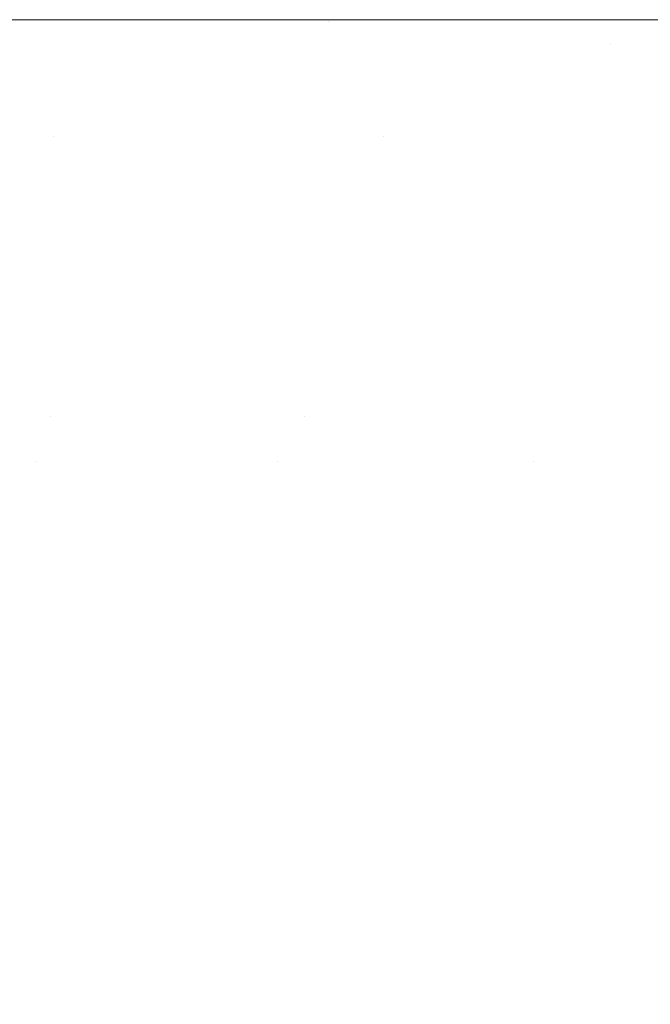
# Model space of a CAD drawing. Header units: centimetres. Extents: x -44.1 to 45.2, y 4.2 to 6.
# Tile 215 of 256: x -14.1428 to -14.1219, y 5.9674 to 6.0001. Entities that reach past the tile are written whole.
import ezdxf

# ---------------------------------------------------------------- set-up
doc = ezdxf.new("R2010")
doc.units = ezdxf.units.CM
doc.header["$LTSCALE"] = 2.54
doc.layers.add('Lucido design-1', color=7, linetype='Continuous')

# ---------------------------------------------------------------- blocks, each defined once
blk = doc.blocks.new('Gruppo-4-1')
at = {"color": 7, "linetype": 'Continuous', "lineweight": 9}
for points, invisible_edges in [([(-43.924707, 6.000021, -2312.419046), (-8.338741, 6.000089, -2312.42217), (-26.131724, 6.000089, -2312.42217)], 9), ([(-43.924707, 6.000021, -2312.419046), (45.040209, 6.000021, -2312.419046), (9.454243, 6.000089, -2312.42217), (-8.338741, 6.000089, -2312.42217)], 11), ([(-26.131724, 6.000089, -2312.42217), (-14.095203, 6.000089, -2312.646622), (-14.111291, 6.000089, -2312.652216)], 9), ([(-14.111291, 6.000089, -2312.652216), (-14.12626, 6.000089, -2312.658095), (-26.131724, 6.000089, -2312.42217)], 10), ([(-14.12626, 6.000089, -2312.658095), (-14.135675, 6.000089, -2312.66223), (-14.140127, 6.000089, -2312.664186), (-26.131724, 6.000089, -2312.42217)], 12), ([(-26.131724, 6.000089, -2312.42217), (-14.077994, 6.000089, -2312.641394), (-14.081469, 6.000089, -2312.642449)], 9), ([(-14.081469, 6.000089, -2312.642449), (-14.095203, 6.000089, -2312.646622), (-26.131724, 6.000089, -2312.42217)], 10), ([(-14.140127, 6.000089, -2312.664186), (-14.152928, 6.000089, -2312.670425), (-26.131724, 6.000089, -2312.42217)], 10), ([(-26.131724, 6.000089, -2312.42217), (-14.059693, 6.000089, -2312.636617), (-14.077994, 6.000089, -2312.641394)], 9), ([(-26.131724, 6.000089, -2312.42217), (-14.040353, 6.000089, -2312.632382), (-14.059693, 6.000089, -2312.636617)], 9), ([(-26.131724, 6.000089, -2312.42217), (-14.020064, 6.000089, -2312.628777), (-14.028457, 6.000089, -2312.630268)], 9), ([(-14.028457, 6.000089, -2312.630268), (-14.040353, 6.000089, -2312.632382), (-26.131724, 6.000089, -2312.42217)], 10), ([(-26.131724, 6.000089, -2312.42217), (-13.998948, 6.000089, -2312.625887), (-14.020064, 6.000089, -2312.628777)], 9), ([(-26.131724, 6.000089, -2312.42217), (-13.977163, 6.000089, -2312.623786), (-13.979127, 6.000089, -2312.623976), (-13.998948, 6.000089, -2312.625887)], 9), ([(-13.93465, 6.000089, -2312.62217), (-13.954895, 6.000089, -2312.622535), (-26.131724, 6.000089, -2312.42217), (-8.338741, 6.000089, -2312.42217)], 10), ([(-13.954895, 6.000089, -2312.622535), (-13.977163, 6.000089, -2312.623786), (-26.131724, 6.000089, -2312.42217)], 10), ([(-14.1647, 6.000089, -2312.676752), (-14.152928, 6.000089, -2312.670425), (-14.13256, 6.00004, -2312.664669), (-14.183168, 6.00004, -2312.692717)], 14), ([(-14.152928, 6.000089, -2312.670425), (-14.140127, 6.000089, -2312.664186), (-14.13256, 6.00004, -2312.664669)], 10), ([(-14.140127, 6.000089, -2312.664186), (-14.135675, 6.000089, -2312.66223), (-14.13256, 6.00004, -2312.664669)], 10), ([(-14.13256, 6.00004, -2312.664669), (-14.135675, 6.000089, -2312.66223), (-14.12626, 6.000089, -2312.658095), (-14.111291, 6.000089, -2312.652216)], 9), ([(-14.079191, 6.00004, -2312.645203), (-14.13256, 6.00004, -2312.664669), (-14.111291, 6.000089, -2312.652216), (-14.095203, 6.000089, -2312.646622)], 11), ([(-43.924707, 6.000021, -2312.419046), (-43.924707, 5.999993, -2312.417808), (45.040209, 5.999993, -2312.417808), (45.040209, 6.000021, -2312.419046)], 10), ([(45.040209, 5.999993, -2312.417808), (-43.924707, 5.999993, -2312.417808), (-43.924707, 5.999708, -2312.413454), (45.040209, 5.999708, -2312.413454)], 5), ([(-14.13256, 6.00004, -2312.664669), (-14.129424, 5.999894, -2312.667165), (-14.17923, 5.999894, -2312.694769), (-14.183168, 6.00004, -2312.692717)], 15), ([(-14.175303, 5.99965, -2312.696814), (-14.17923, 5.999894, -2312.694769), (-14.129424, 5.999894, -2312.667165), (-14.126298, 5.99965, -2312.669654)], 15), ([(-14.079191, 6.00004, -2312.645203), (-14.076901, 5.999894, -2312.648007), (-14.129424, 5.999894, -2312.667165), (-14.13256, 6.00004, -2312.664669)], 15), ([(-14.126298, 5.99965, -2312.669654), (-14.129424, 5.999894, -2312.667165), (-14.076901, 5.999894, -2312.648007), (-14.074617, 5.99965, -2312.650803)], 15), ([(45.040209, 5.999708, -2312.413454), (-43.924707, 5.999708, -2312.413454), (-43.924707, 5.999233, -2312.409117), (45.040209, 5.999233, -2312.409117)], 5), ([(-14.126298, 5.99965, -2312.669654), (-14.123184, 5.99931, -2312.672131), (-14.171394, 5.99931, -2312.69885), (-14.175303, 5.99965, -2312.696814)], 15), ([(-14.074617, 5.99965, -2312.650803), (-14.072344, 5.99931, -2312.653587), (-14.123184, 5.99931, -2312.672131), (-14.126298, 5.99965, -2312.669654)], 15), ([(45.040209, 5.999233, -2312.409117), (-43.924707, 5.999233, -2312.409117), (-43.924707, 5.998569, -2312.404805), (45.040209, 5.998569, -2312.404805)], 5), ([(-14.171394, 5.99931, -2312.69885), (-14.123184, 5.99931, -2312.672131), (-14.144409, 5.998875, -2312.686691)], 11), ([(-14.123184, 5.99931, -2312.672131), (-14.120089, 5.998875, -2312.674594), (-14.144409, 5.998875, -2312.686691)], 11), ([(-14.123184, 5.99931, -2312.672131), (-14.072344, 5.99931, -2312.653587), (-14.095144, 5.998875, -2312.664522)], 11), ([(-14.095144, 5.998875, -2312.664522), (-14.120089, 5.998875, -2312.674594), (-14.123184, 5.99931, -2312.672131)], 11), ([(-14.140934, 5.998346, -2312.688935), (-14.163649, 5.998346, -2312.702884), (-14.167507, 5.998875, -2312.700875), (-14.144409, 5.998875, -2312.686691)], 15), ([(-14.144409, 5.998875, -2312.686691), (-14.120089, 5.998875, -2312.674594), (-14.117017, 5.998346, -2312.677039), (-14.140934, 5.998346, -2312.688935)], 15), ([(45.040209, 5.998569, -2312.404805), (-43.924707, 5.998569, -2312.404805), (-43.924707, 5.997718, -2312.400526), (45.040209, 5.997718, -2312.400526)], 5), ([(-14.137489, 5.997724, -2312.69116), (-14.159825, 5.997724, -2312.704877), (-14.163649, 5.998346, -2312.702884), (-14.140934, 5.998346, -2312.688935)], 15), ([(-14.140934, 5.998346, -2312.688935), (-14.117017, 5.998346, -2312.677039), (-14.113971, 5.997724, -2312.679463), (-14.137489, 5.997724, -2312.69116)], 15), ([(45.040209, 5.997718, -2312.400526), (-43.924707, 5.997718, -2312.400526), (-43.924707, 5.996681, -2312.396288), (45.040209, 5.996681, -2312.396288)], 5), ([(-14.134079, 5.997012, -2312.693363), (-14.156039, 5.997012, -2312.706849), (-14.159825, 5.997724, -2312.704877), (-14.137489, 5.997724, -2312.69116)], 15), ([(-14.137489, 5.997724, -2312.69116), (-14.113971, 5.997724, -2312.679463), (-14.110956, 5.997012, -2312.681862), (-14.134079, 5.997012, -2312.693363)], 15), ([(-14.156039, 5.997012, -2312.706849), (-14.134079, 5.997012, -2312.693363), (-14.141683, 5.99621, -2312.701924)], 11), ([(-14.141683, 5.99621, -2312.701924), (-14.152297, 5.99621, -2312.708798), (-14.156039, 5.997012, -2312.706849)], 11), ([(-14.134079, 5.997012, -2312.693363), (-14.130708, 5.99621, -2312.69554), (-14.141683, 5.99621, -2312.701924)], 11), ([(-14.130708, 5.99621, -2312.69554), (-14.134079, 5.997012, -2312.693363), (-14.110956, 5.997012, -2312.681862), (-14.107977, 5.99621, -2312.684234)], 15), ([(45.040209, 5.996681, -2312.396288), (-43.924707, 5.996681, -2312.396288), (-43.924707, 5.99546, -2312.392099), (45.040209, 5.99546, -2312.392099)], 5), ([(-14.13817, 5.995322, -2312.703964), (-14.148604, 5.995322, -2312.710721), (-14.152297, 5.99621, -2312.708798), (-14.141683, 5.99621, -2312.701924)], 15), ([(-14.141683, 5.99621, -2312.701924), (-14.130708, 5.99621, -2312.69554), (-14.127381, 5.995322, -2312.697689), (-14.13817, 5.995322, -2312.703964)], 15), ([(-14.130708, 5.99621, -2312.69554), (-14.107977, 5.99621, -2312.684234), (-14.116313, 5.995322, -2312.691894)], 11), ([(-14.116313, 5.995322, -2312.691894), (-14.127381, 5.995322, -2312.697689), (-14.130708, 5.99621, -2312.69554)], 11), ([(45.040209, 5.99546, -2312.392099), (-43.924707, 5.99546, -2312.392099), (-43.924707, 5.994058, -2312.387968), (45.040209, 5.994058, -2312.387968)], 5), ([(-14.134708, 5.99435, -2312.705975), (-14.144965, 5.99435, -2312.712617), (-14.148604, 5.995322, -2312.710721), (-14.13817, 5.995322, -2312.703964)], 15), ([(-14.13817, 5.995322, -2312.703964), (-14.127381, 5.995322, -2312.697689), (-14.124103, 5.99435, -2312.699806), (-14.134708, 5.99435, -2312.705975)], 15), ([(-14.113222, 5.99435, -2312.69411), (-14.124103, 5.99435, -2312.699806), (-14.127381, 5.995322, -2312.697689), (-14.116313, 5.995322, -2312.691894)], 15), ([(-14.154797, 5.99435, -2312.719729), (-14.144965, 5.99435, -2312.712617), (-14.141383, 5.993296, -2312.714483), (-14.151047, 5.993296, -2312.721474)], 15), ([(-14.1313, 5.993296, -2312.707954), (-14.141383, 5.993296, -2312.714483), (-14.144965, 5.99435, -2312.712617), (-14.134708, 5.99435, -2312.705975)], 15), ([(-14.134708, 5.99435, -2312.705975), (-14.124103, 5.99435, -2312.699806), (-14.120876, 5.993296, -2312.70189), (-14.1313, 5.993296, -2312.707954)], 15), ([(-14.110181, 5.993296, -2312.696291), (-14.120876, 5.993296, -2312.70189), (-14.124103, 5.99435, -2312.699806), (-14.113222, 5.99435, -2312.69411)], 15), ([(45.040209, 5.994058, -2312.387968), (-43.924707, 5.994058, -2312.387968), (-43.924707, 5.992477, -2312.383902), (45.040209, 5.992477, -2312.383902)], 5), ([(-14.151047, 5.993296, -2312.721474), (-14.141383, 5.993296, -2312.714483), (-14.137862, 5.992164, -2312.716317), (-14.147362, 5.992164, -2312.723189)], 15), ([(-14.127952, 5.992164, -2312.709899), (-14.137862, 5.992164, -2312.716317), (-14.141383, 5.993296, -2312.714483), (-14.1313, 5.993296, -2312.707954)], 15), ([(-14.1313, 5.993296, -2312.707954), (-14.120876, 5.993296, -2312.70189), (-14.117705, 5.992164, -2312.703939), (-14.127952, 5.992164, -2312.709899)], 15), ([(45.040209, 5.992477, -2312.383902), (-43.924707, 5.992477, -2312.383902), (-43.924707, 5.990719, -2312.379908), (45.040209, 5.990719, -2312.379908)], 5), ([(-14.147362, 5.992164, -2312.723189), (-14.137862, 5.992164, -2312.716317), (-14.134407, 5.990955, -2312.718117), (-14.143746, 5.990955, -2312.724872)], 15), ([(-14.124665, 5.990955, -2312.711808), (-14.134407, 5.990955, -2312.718117), (-14.137862, 5.992164, -2312.716317), (-14.127952, 5.992164, -2312.709899)], 15), ([(-14.127952, 5.992164, -2312.709899), (-14.117705, 5.992164, -2312.703939), (-14.114593, 5.990955, -2312.705949), (-14.124665, 5.990955, -2312.711808)], 15), ([(-14.148912, 5.989674, -2312.733592), (-14.152606, 5.990955, -2312.732064), (-14.143746, 5.990955, -2312.724872), (-14.140202, 5.989674, -2312.726521)], 15), ([(-14.140202, 5.989674, -2312.726521), (-14.143746, 5.990955, -2312.724872), (-14.134407, 5.990955, -2312.718117), (-14.131022, 5.989674, -2312.71988)], 15), ([(-14.121445, 5.989674, -2312.713678), (-14.131022, 5.989674, -2312.71988), (-14.134407, 5.990955, -2312.718117), (-14.124665, 5.990955, -2312.711808)], 15), ([(-14.124665, 5.990955, -2312.711808), (-14.114593, 5.990955, -2312.705949), (-14.111543, 5.989674, -2312.707918), (-14.121445, 5.989674, -2312.713678)], 15), ([(45.040209, 5.990719, -2312.379908), (-43.924707, 5.990719, -2312.379908), (-43.924707, 5.98879, -2312.375995), (45.040209, 5.98879, -2312.375995)], 5), ([(-14.140202, 5.989674, -2312.726521), (-14.136734, 5.988324, -2312.728135), (-14.145297, 5.988324, -2312.735086), (-14.148912, 5.989674, -2312.733592)], 15), ([(-14.131022, 5.989674, -2312.71988), (-14.127709, 5.988324, -2312.721606), (-14.136734, 5.988324, -2312.728135), (-14.140202, 5.989674, -2312.726521)], 15), ([(-14.118293, 5.988324, -2312.715509), (-14.127709, 5.988324, -2312.721606), (-14.131022, 5.989674, -2312.71988), (-14.121445, 5.989674, -2312.713678)], 15), ([(45.040209, 5.98879, -2312.375995), (-43.924707, 5.98879, -2312.375995), (-43.924707, 5.986691, -2312.37217), (45.040209, 5.986691, -2312.37217)], 5), ([(-14.149658, 5.986907, -2312.743784), (-14.153325, 5.988324, -2312.742447), (-14.145297, 5.988324, -2312.735086), (-14.141764, 5.986907, -2312.736546)], 15), ([(-14.141764, 5.986907, -2312.736546), (-14.145297, 5.988324, -2312.735086), (-14.136734, 5.988324, -2312.728135), (-14.133345, 5.986907, -2312.729712)], 15), ([(-14.133345, 5.986907, -2312.729712), (-14.136734, 5.988324, -2312.728135), (-14.127709, 5.988324, -2312.721606), (-14.124471, 5.986907, -2312.723292)], 15), ([(-14.124471, 5.986907, -2312.723292), (-14.127709, 5.988324, -2312.721606), (-14.118293, 5.988324, -2312.715509), (-14.115214, 5.986907, -2312.717297)], 15), ([(45.040209, 5.985408, -2312.370055), (45.040209, 5.986691, -2312.37217), (-43.924707, 5.986691, -2312.37217), (-43.924707, 5.985408, -2312.370055)], 10), ([(-14.149658, 5.986907, -2312.743784), (-14.141764, 5.986907, -2312.736546), (-14.142267, 5.985428, -2312.741482)], 11), ([(-14.142267, 5.985428, -2312.741482), (-14.146079, 5.985428, -2312.745089), (-14.149658, 5.986907, -2312.743784)], 11), ([(-14.141764, 5.986907, -2312.736546), (-14.138317, 5.985428, -2312.737972), (-14.142267, 5.985428, -2312.741482)], 11), ([(-14.141764, 5.986907, -2312.736546), (-14.133345, 5.986907, -2312.729712), (-14.134238, 5.985428, -2312.734561)], 11), ([(-14.134238, 5.985428, -2312.734561), (-14.138317, 5.985428, -2312.737972), (-14.141764, 5.986907, -2312.736546)], 11), ([(-14.133345, 5.986907, -2312.729712), (-14.130038, 5.985428, -2312.73125), (-14.134238, 5.985428, -2312.734561)], 11), ([(-14.133345, 5.986907, -2312.729712), (-14.124471, 5.986907, -2312.723292), (-14.125726, 5.985428, -2312.728043)], 11), ([(-14.125726, 5.985428, -2312.728043), (-14.130038, 5.985428, -2312.73125), (-14.133345, 5.986907, -2312.729712)], 11), ([(-14.124471, 5.986907, -2312.723292), (-14.121312, 5.985428, -2312.724938), (-14.125726, 5.985428, -2312.728043)], 11), ([(-14.115214, 5.986907, -2312.717297), (-14.112208, 5.985428, -2312.719043), (-14.121312, 5.985428, -2312.724938), (-14.124471, 5.986907, -2312.723292)], 15), ([(-43.924707, 5.985408, -2312.370055), (-43.924707, 5.984428, -2312.36844), (45.040209, 5.984428, -2312.36844), (45.040209, 5.985408, -2312.370055)], 10), ([(-14.149744, 5.985428, -2312.74879), (-14.146079, 5.985428, -2312.745089), (-14.142591, 5.983889, -2312.74636), (-14.146196, 5.983889, -2312.75)], 15), ([(-14.138842, 5.983889, -2312.742813), (-14.142591, 5.983889, -2312.74636), (-14.146079, 5.985428, -2312.745089), (-14.142267, 5.985428, -2312.741482)], 15), ([(-14.142267, 5.985428, -2312.741482), (-14.138317, 5.985428, -2312.737972), (-14.134958, 5.983889, -2312.73936), (-14.138842, 5.983889, -2312.742813)], 15), ([(-14.130945, 5.983889, -2312.736006), (-14.134958, 5.983889, -2312.73936), (-14.138317, 5.985428, -2312.737972), (-14.134238, 5.985428, -2312.734561)], 15), ([(-14.134238, 5.985428, -2312.734561), (-14.130038, 5.985428, -2312.73125), (-14.126815, 5.983889, -2312.73275), (-14.130945, 5.983889, -2312.736006)], 15), ([(-14.122574, 5.983889, -2312.729595), (-14.126815, 5.983889, -2312.73275), (-14.130038, 5.985428, -2312.73125), (-14.125726, 5.985428, -2312.728043)], 15), ([(-14.125726, 5.985428, -2312.728043), (-14.121312, 5.985428, -2312.724938), (-14.118233, 5.983889, -2312.726542), (-14.122574, 5.983889, -2312.729595)], 15), ([(45.040209, 5.983876, -2312.367613), (45.040209, 5.984428, -2312.36844), (-43.924707, 5.984428, -2312.36844), (-43.924707, 5.983876, -2312.367613)], 10), ([(-43.924707, 5.983876, -2312.367613), (-43.924707, 5.982004, -2312.364812), (45.040209, 5.982004, -2312.364812), (45.040209, 5.983876, -2312.367613)], 10), ([(-14.142743, 5.982295, -2312.751178), (-14.146139, 5.982295, -2312.754847), (-14.149648, 5.983889, -2312.75373), (-14.146196, 5.983889, -2312.75)], 15), ([(-14.146196, 5.983889, -2312.75), (-14.142591, 5.983889, -2312.74636), (-14.139198, 5.982295, -2312.747597), (-14.142743, 5.982295, -2312.751178)], 15), ([(-14.13551, 5.982295, -2312.744108), (-14.139198, 5.982295, -2312.747597), (-14.142591, 5.983889, -2312.74636), (-14.138842, 5.983889, -2312.742813)], 15), ([(-14.138842, 5.983889, -2312.742813), (-14.134958, 5.983889, -2312.73936), (-14.131688, 5.982295, -2312.740712), (-14.13551, 5.982295, -2312.744108)], 15), ([(-14.127742, 5.982295, -2312.737412), (-14.131688, 5.982295, -2312.740712), (-14.134958, 5.983889, -2312.73936), (-14.130945, 5.983889, -2312.736006)], 15), ([(-14.130945, 5.983889, -2312.736006), (-14.126815, 5.983889, -2312.73275), (-14.123679, 5.982295, -2312.73421), (-14.127742, 5.982295, -2312.737412)], 15), ([(-14.119507, 5.982295, -2312.731106), (-14.123679, 5.982295, -2312.73421), (-14.126815, 5.983889, -2312.73275), (-14.122574, 5.983889, -2312.729595)], 15), ([(-14.122574, 5.983889, -2312.729595), (-14.118233, 5.983889, -2312.726542), (-14.115236, 5.982295, -2312.728103), (-14.119507, 5.982295, -2312.731106)], 15), ([(-14.149376, 5.982295, -2312.758602), (-14.146139, 5.982295, -2312.754847), (-14.142729, 5.980649, -2312.755933), (-14.145913, 5.980649, -2312.759627)], 15), ([(-14.139388, 5.980649, -2312.752323), (-14.142729, 5.980649, -2312.755933), (-14.146139, 5.982295, -2312.754847), (-14.142743, 5.982295, -2312.751178)], 15), ([(-14.142743, 5.982295, -2312.751178), (-14.139198, 5.982295, -2312.747597), (-14.135899, 5.980649, -2312.7488), (-14.139388, 5.980649, -2312.752323)], 15), ([(-14.132271, 5.980649, -2312.745366), (-14.135899, 5.980649, -2312.7488), (-14.139198, 5.982295, -2312.747597), (-14.13551, 5.982295, -2312.744108)], 15), ([(-14.13551, 5.982295, -2312.744108), (-14.131688, 5.982295, -2312.740712), (-14.128511, 5.980649, -2312.742025), (-14.132271, 5.980649, -2312.745366)], 15), ([(-14.124628, 5.980649, -2312.738779), (-14.128511, 5.980649, -2312.742025), (-14.131688, 5.982295, -2312.740712), (-14.127742, 5.982295, -2312.737412)], 15), ([(-14.127742, 5.982295, -2312.737412), (-14.123679, 5.982295, -2312.73421), (-14.120631, 5.980649, -2312.735628), (-14.124628, 5.980649, -2312.738779)], 15), ([(-14.116527, 5.980649, -2312.732574), (-14.120631, 5.980649, -2312.735628), (-14.123679, 5.982295, -2312.73421), (-14.119507, 5.982295, -2312.731106)], 15), ([(45.040209, 5.982004, -2312.364812), (-43.924707, 5.982004, -2312.364812), (-43.924707, 5.979424, -2312.361294), (45.040209, 5.979424, -2312.361294)], 5), ([(-14.142554, 5.978953, -2312.760622), (-14.145526, 5.978953, -2312.764337), (-14.148934, 5.980649, -2312.763402), (-14.145913, 5.980649, -2312.759627)], 15), ([(-14.145913, 5.980649, -2312.759627), (-14.142729, 5.980649, -2312.755933), (-14.139419, 5.978953, -2312.756986), (-14.142554, 5.978953, -2312.760622)], 15), ([(-14.136132, 5.978953, -2312.753434), (-14.139419, 5.978953, -2312.756986), (-14.142729, 5.980649, -2312.755933), (-14.139388, 5.980649, -2312.752323)], 15), ([(-14.139388, 5.980649, -2312.752323), (-14.135899, 5.980649, -2312.7488), (-14.132699, 5.978953, -2312.749967), (-14.136132, 5.978953, -2312.753434)], 15), ([(-14.129128, 5.978953, -2312.746588), (-14.132699, 5.978953, -2312.749967), (-14.135899, 5.980649, -2312.7488), (-14.132271, 5.980649, -2312.745366)], 15), ([(-14.132271, 5.980649, -2312.745366), (-14.128511, 5.980649, -2312.742025), (-14.125428, 5.978953, -2312.7433), (-14.129128, 5.978953, -2312.746588)], 15), ([(-14.121607, 5.978953, -2312.740105), (-14.125428, 5.978953, -2312.7433), (-14.128511, 5.980649, -2312.742025), (-14.124628, 5.980649, -2312.738779)], 15), ([(-14.124628, 5.980649, -2312.738779), (-14.120631, 5.980649, -2312.735628), (-14.117673, 5.978953, -2312.737004), (-14.121607, 5.978953, -2312.740105)], 15), ([(45.040209, 5.979424, -2312.361294), (-43.924707, 5.979424, -2312.361294), (-43.924707, 5.976693, -2312.357891), (45.040209, 5.976693, -2312.357891)], 5), ([(-14.14833, 5.978953, -2312.768128), (-14.145526, 5.978953, -2312.764337), (-14.142224, 5.977213, -2312.765243), (-14.144984, 5.977213, -2312.768974)], 15), ([(-14.139297, 5.977213, -2312.761586), (-14.142224, 5.977213, -2312.765243), (-14.145526, 5.978953, -2312.764337), (-14.142554, 5.978953, -2312.760622)], 15), ([(-14.142554, 5.978953, -2312.760622), (-14.139419, 5.978953, -2312.756986), (-14.136213, 5.977213, -2312.758007), (-14.139297, 5.977213, -2312.761586)], 15), ([(-14.132977, 5.977213, -2312.75451), (-14.136213, 5.977213, -2312.758007), (-14.139419, 5.978953, -2312.756986), (-14.136132, 5.978953, -2312.753434)], 15), ([(-14.136132, 5.978953, -2312.753434), (-14.132699, 5.978953, -2312.749967), (-14.129597, 5.977213, -2312.751097), (-14.132977, 5.977213, -2312.75451)], 15), ([(-14.126082, 5.977213, -2312.747772), (-14.129597, 5.977213, -2312.751097), (-14.132699, 5.978953, -2312.749967), (-14.129128, 5.978953, -2312.746588)], 15), ([(-14.129128, 5.978953, -2312.746588), (-14.125428, 5.978953, -2312.7433), (-14.12244, 5.977213, -2312.744535), (-14.126082, 5.977213, -2312.747772)], 15), ([(-14.118679, 5.977213, -2312.74139), (-14.12244, 5.977213, -2312.744535), (-14.125428, 5.978953, -2312.7433), (-14.121607, 5.978953, -2312.740105)], 15), ([(-14.141745, 5.975431, -2312.769793), (-14.144293, 5.975431, -2312.773537), (-14.147571, 5.977213, -2312.772777), (-14.144984, 5.977213, -2312.768974)], 15), ([(-14.144984, 5.977213, -2312.768974), (-14.142224, 5.977213, -2312.765243), (-14.139028, 5.975431, -2312.766119), (-14.141745, 5.975431, -2312.769793)], 15), ([(-14.136146, 5.975431, -2312.762519), (-14.139028, 5.975431, -2312.766119), (-14.142224, 5.977213, -2312.765243), (-14.139297, 5.977213, -2312.761586)], 15), ([(-14.139297, 5.977213, -2312.761586), (-14.136213, 5.977213, -2312.758007), (-14.133109, 5.975431, -2312.758995), (-14.136146, 5.975431, -2312.762519)], 15), ([(-14.129923, 5.975431, -2312.755552), (-14.133109, 5.975431, -2312.758995), (-14.136213, 5.977213, -2312.758007), (-14.132977, 5.977213, -2312.75451)], 15), ([(-14.132977, 5.977213, -2312.75451), (-14.129597, 5.977213, -2312.751097), (-14.126595, 5.975431, -2312.752192), (-14.129923, 5.975431, -2312.755552)], 15), ([(-14.123135, 5.975431, -2312.748917), (-14.126595, 5.975431, -2312.752192), (-14.129597, 5.977213, -2312.751097), (-14.126082, 5.977213, -2312.747772)], 15), ([(-14.126082, 5.977213, -2312.747772), (-14.12244, 5.977213, -2312.744535), (-14.119549, 5.975431, -2312.745731), (-14.123135, 5.975431, -2312.748917)], 15), ([(-14.115845, 5.975431, -2312.742634), (-14.119549, 5.975431, -2312.745731), (-14.12244, 5.977213, -2312.744535), (-14.118679, 5.977213, -2312.74139)], 15), ([(45.040209, 5.976693, -2312.357891), (-43.924707, 5.976693, -2312.357891), (-43.924707, 5.973816, -2312.354611), (45.040209, 5.973816, -2312.354611)], 5), ([(-14.146663, 5.975431, -2312.777347), (-14.144293, 5.975431, -2312.773537), (-14.141124, 5.973611, -2312.774272), (-14.143459, 5.973611, -2312.778024)], 15), ([(-14.138616, 5.973611, -2312.770585), (-14.141124, 5.973611, -2312.774272), (-14.144293, 5.975431, -2312.773537), (-14.141745, 5.975431, -2312.769793)], 15), ([(-14.141745, 5.975431, -2312.769793), (-14.139028, 5.975431, -2312.766119), (-14.135939, 5.973611, -2312.766966), (-14.138616, 5.973611, -2312.770585)], 15), ([(-14.133101, 5.973611, -2312.76342), (-14.135939, 5.973611, -2312.766966), (-14.139028, 5.975431, -2312.766119), (-14.136146, 5.975431, -2312.762519)], 15), ([(-14.136146, 5.975431, -2312.762519), (-14.133109, 5.975431, -2312.758995), (-14.13011, 5.973611, -2312.75995), (-14.133101, 5.973611, -2312.76342)], 15), ([(-14.126972, 5.973611, -2312.756559), (-14.13011, 5.973611, -2312.75995), (-14.133109, 5.975431, -2312.758995), (-14.129923, 5.975431, -2312.755552)], 15), ([(-14.129923, 5.975431, -2312.755552), (-14.126595, 5.975431, -2312.752192), (-14.123695, 5.973611, -2312.753249), (-14.126972, 5.973611, -2312.756559)], 15), ([(-14.120286, 5.973611, -2312.750024), (-14.123695, 5.973611, -2312.753249), (-14.126595, 5.975431, -2312.752192), (-14.123135, 5.975431, -2312.748917)], 15), ([(-14.123135, 5.975431, -2312.748917), (-14.119549, 5.975431, -2312.745731), (-14.116755, 5.973611, -2312.746886), (-14.120286, 5.973611, -2312.750024)], 15), ([(45.040209, 5.973816, -2312.354611), (-43.924707, 5.973816, -2312.354611), (-43.924707, 5.970799, -2312.351459), (45.040209, 5.970799, -2312.351459)], 5), ([(-14.14758, 5.973611, -2312.785705), (-14.145612, 5.973611, -2312.781837), (-14.142488, 5.971757, -2312.782434), (-14.144427, 5.971757, -2312.786245)], 15), ([(-14.140367, 5.971757, -2312.778678), (-14.142488, 5.971757, -2312.782434), (-14.145612, 5.973611, -2312.781837), (-14.143459, 5.973611, -2312.778024)], 15), ([(-14.143459, 5.973611, -2312.778024), (-14.141124, 5.973611, -2312.774272), (-14.138067, 5.971757, -2312.774981), (-14.140367, 5.971757, -2312.778678)], 15), ([(-14.135595, 5.971757, -2312.771349), (-14.138067, 5.971757, -2312.774981), (-14.141124, 5.973611, -2312.774272), (-14.138616, 5.973611, -2312.770585)], 15), ([(-14.138616, 5.973611, -2312.770585), (-14.135939, 5.973611, -2312.766966), (-14.132958, 5.971757, -2312.767784), (-14.135595, 5.971757, -2312.771349)], 15), ([(-14.130163, 5.971757, -2312.76429), (-14.132958, 5.971757, -2312.767784), (-14.135939, 5.973611, -2312.766966), (-14.133101, 5.973611, -2312.76342)], 15), ([(-14.133101, 5.973611, -2312.76342), (-14.13011, 5.973611, -2312.75995), (-14.127215, 5.971757, -2312.760871), (-14.130163, 5.971757, -2312.76429)], 15), ([(-14.124124, 5.971757, -2312.75753), (-14.127215, 5.971757, -2312.760871), (-14.13011, 5.973611, -2312.75995), (-14.126972, 5.973611, -2312.756559)], 15), ([(-14.126972, 5.973611, -2312.756559), (-14.123695, 5.973611, -2312.753249), (-14.120895, 5.971757, -2312.75427), (-14.124124, 5.971757, -2312.75753)], 15), ([(-14.117537, 5.971757, -2312.751093), (-14.120895, 5.971757, -2312.75427), (-14.123695, 5.973611, -2312.753249), (-14.120286, 5.973611, -2312.750024)], 15), ([(-14.141388, 5.969871, -2312.786765), (-14.143112, 5.969871, -2312.79057), (-14.146176, 5.971757, -2312.790106), (-14.144427, 5.971757, -2312.786245)], 15), ([(-14.144427, 5.971757, -2312.786245), (-14.142488, 5.971757, -2312.782434), (-14.139478, 5.969871, -2312.783009), (-14.141388, 5.969871, -2312.786765)], 15), ([(-14.137387, 5.969871, -2312.779308), (-14.139478, 5.969871, -2312.783009), (-14.142488, 5.971757, -2312.782434), (-14.140367, 5.971757, -2312.778678)], 15), ([(-14.140367, 5.971757, -2312.778678), (-14.138067, 5.971757, -2312.774981), (-14.13512, 5.969871, -2312.775665), (-14.137387, 5.969871, -2312.779308)], 15), ([(-14.132685, 5.969871, -2312.772085), (-14.13512, 5.969871, -2312.775665), (-14.138067, 5.971757, -2312.774981), (-14.135595, 5.971757, -2312.771349)], 15), ([(-14.135595, 5.971757, -2312.771349), (-14.132958, 5.971757, -2312.767784), (-14.130086, 5.969871, -2312.768572), (-14.132685, 5.969871, -2312.772085)], 15), ([(-14.127331, 5.969871, -2312.765128), (-14.130086, 5.969871, -2312.768572), (-14.132958, 5.971757, -2312.767784), (-14.130163, 5.971757, -2312.76429)], 15), ([(-14.130163, 5.971757, -2312.76429), (-14.127215, 5.971757, -2312.760871), (-14.124426, 5.969871, -2312.761759), (-14.127331, 5.969871, -2312.765128)], 15), ([(-14.121379, 5.969871, -2312.758466), (-14.124426, 5.969871, -2312.761759), (-14.127215, 5.971757, -2312.760871), (-14.124124, 5.971757, -2312.75753)], 15), ([(-14.124124, 5.971757, -2312.75753), (-14.120895, 5.971757, -2312.75427), (-14.118198, 5.969871, -2312.755253), (-14.121379, 5.969871, -2312.758466)], 15), ([(45.040209, 5.970799, -2312.351459), (-43.924707, 5.970799, -2312.351459), (-43.924707, 5.967648, -2312.348442), (45.040209, 5.967648, -2312.348442)], 5), ([(-14.141674, 5.967958, -2312.794813), (-14.142993, 5.967958, -2312.798647), (-14.145982, 5.969871, -2312.79831), (-14.144644, 5.969871, -2312.79442)], 15), ([(-14.144644, 5.969871, -2312.79442), (-14.143112, 5.969871, -2312.79057), (-14.140163, 5.967958, -2312.791017), (-14.141674, 5.967958, -2312.794813)], 15), ([(-14.138464, 5.967958, -2312.787266), (-14.140163, 5.967958, -2312.791017), (-14.143112, 5.969871, -2312.79057), (-14.141388, 5.969871, -2312.786765)], 15), ([(-14.141388, 5.969871, -2312.786765), (-14.139478, 5.969871, -2312.783009), (-14.136581, 5.967958, -2312.783563), (-14.138464, 5.967958, -2312.787266)], 15), ([(-14.134519, 5.967958, -2312.779914), (-14.136581, 5.967958, -2312.783563), (-14.139478, 5.969871, -2312.783009), (-14.137387, 5.969871, -2312.779308)], 15), ([(-14.137387, 5.969871, -2312.779308), (-14.13512, 5.969871, -2312.775665), (-14.132285, 5.967958, -2312.776323), (-14.134519, 5.967958, -2312.779914)], 15), ([(-14.129884, 5.967958, -2312.772793), (-14.132285, 5.967958, -2312.776323), (-14.13512, 5.969871, -2312.775665), (-14.132685, 5.969871, -2312.772085)], 15), ([(-14.132685, 5.969871, -2312.772085), (-14.130086, 5.969871, -2312.768572), (-14.127322, 5.967958, -2312.76933), (-14.129884, 5.967958, -2312.772793)], 15), ([(-14.124605, 5.967958, -2312.765935), (-14.127322, 5.967958, -2312.76933), (-14.130086, 5.969871, -2312.768572), (-14.127331, 5.969871, -2312.765128)], 15), ([(-14.127331, 5.969871, -2312.765128), (-14.124426, 5.969871, -2312.761759), (-14.121742, 5.967958, -2312.762614), (-14.124605, 5.967958, -2312.765935)], 15), ([(-14.118738, 5.967958, -2312.759367), (-14.121742, 5.967958, -2312.762614), (-14.124426, 5.969871, -2312.761759), (-14.121379, 5.969871, -2312.758466)], 15), ([(-14.145758, 5.967958, -2312.810331), (-14.145037, 5.967958, -2312.806412), (-14.142137, 5.966019, -2312.806629), (-14.142847, 5.966019, -2312.810494)], 15), ([(-14.141227, 5.966019, -2312.802786), (-14.142137, 5.966019, -2312.806629), (-14.145037, 5.967958, -2312.806412), (-14.144115, 5.967958, -2312.802515)], 15), ([(-14.144115, 5.967958, -2312.802515), (-14.142993, 5.967958, -2312.798647), (-14.140121, 5.966019, -2312.798971), (-14.141227, 5.966019, -2312.802786)], 15), ([(-14.13882, 5.966019, -2312.79519), (-14.140121, 5.966019, -2312.798971), (-14.142993, 5.967958, -2312.798647), (-14.141674, 5.967958, -2312.794813)], 15), ([(-14.141674, 5.967958, -2312.794813), (-14.140163, 5.967958, -2312.791017), (-14.13733, 5.966019, -2312.791447), (-14.13882, 5.966019, -2312.79519)], 15), ([(-14.135654, 5.966019, -2312.787747), (-14.13733, 5.966019, -2312.791447), (-14.140163, 5.967958, -2312.791017), (-14.138464, 5.967958, -2312.787266)], 15), ([(-14.138464, 5.967958, -2312.787266), (-14.136581, 5.967958, -2312.783563), (-14.133797, 5.966019, -2312.784096), (-14.135654, 5.966019, -2312.787747)], 15), ([(-14.131764, 5.966019, -2312.780497), (-14.133797, 5.966019, -2312.784096), (-14.136581, 5.967958, -2312.783563), (-14.134519, 5.967958, -2312.779914)], 15), ([(-14.134519, 5.967958, -2312.779914), (-14.132285, 5.967958, -2312.776323), (-14.12956, 5.966019, -2312.776955), (-14.131764, 5.966019, -2312.780497)], 15), ([(-14.127192, 5.966019, -2312.773474), (-14.12956, 5.966019, -2312.776955), (-14.132285, 5.967958, -2312.776323), (-14.129884, 5.967958, -2312.772793)], 15), ([(-14.129884, 5.967958, -2312.772793), (-14.127322, 5.967958, -2312.76933), (-14.124665, 5.966019, -2312.770058), (-14.127192, 5.966019, -2312.773474)], 15), ([(-14.121987, 5.966019, -2312.766711), (-14.124665, 5.966019, -2312.770058), (-14.127322, 5.967958, -2312.76933), (-14.124605, 5.967958, -2312.765935)], 15), ([(-14.124605, 5.967958, -2312.765935), (-14.121742, 5.967958, -2312.762614), (-14.119163, 5.966019, -2312.763435), (-14.121987, 5.966019, -2312.766711)], 15), ([(45.040209, 5.967648, -2312.348442), (-43.924707, 5.967648, -2312.348442), (-43.924707, 5.964367, -2312.345566), (45.040209, 5.964367, -2312.345566)], 5)]:
    blk.add_3dface(points, dxfattribs=dict(at, invisible_edges=invisible_edges))
blk = doc.blocks.new('Gruppo-5-1')
at = {"color": 7}
blk.add_blockref('Gruppo-4-1', (0, 0), dxfattribs=at)

msp = doc.modelspace()

# ---------------------------------------------------------------- block references
at = {"layer": 'Lucido design-1', "color": 7}
msp.add_blockref('Gruppo-5-1', (0, 0), dxfattribs=at)

doc.saveas('drawing.dxf')
